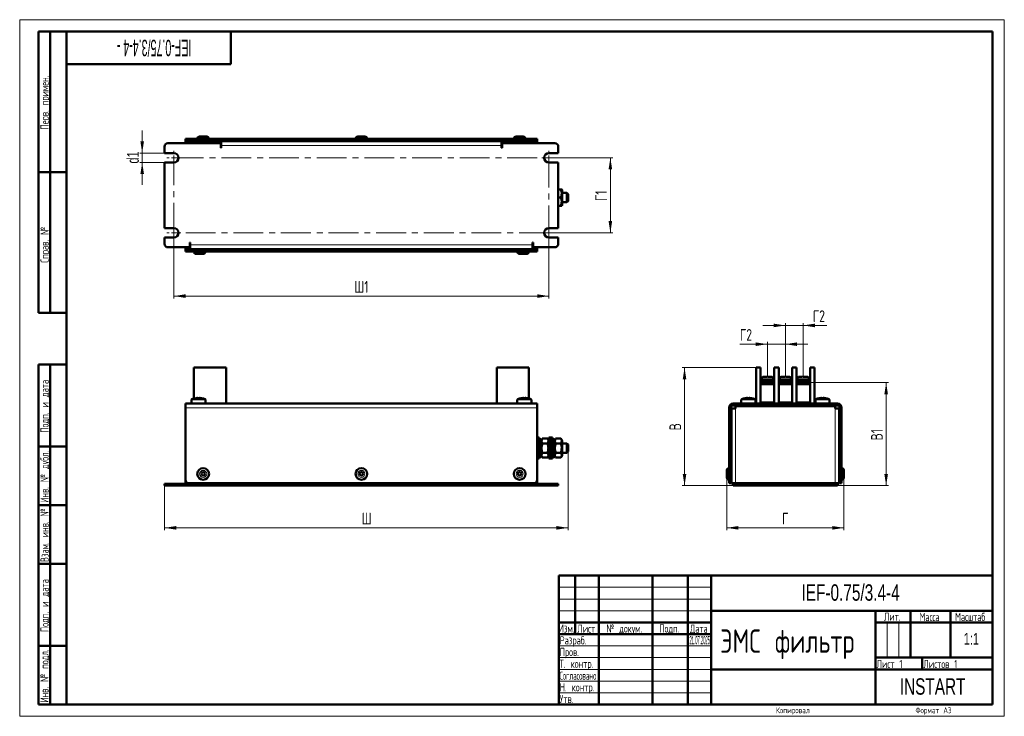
# Model space of a CAD drawing. Header units: millimetres. Extents: x 0 to 420, y 0 to 297.
import ezdxf

# ---------------------------------------------------------------- set-up
doc = ezdxf.new("R2010")
doc.units = ezdxf.units.MM
doc.header["$PDSIZE"] = -1
doc.linetypes.add('CENTERX2', pattern=[20.32, 12.7, -2.54, 2.54, -2.54])
doc.styles.add('SLDTEXTSTYLE0', font='TXT', dxfattribs={"width": 0.7, "bigfont": 'bigfont'})
doc.styles.add('SLDTEXTSTYLE1', font='TXT', dxfattribs={"width": 0.485203})
doc.styles.add('SLDTEXTSTYLE2', font='TXT', dxfattribs={"width": 0.7})
doc.styles.add('SLDTEXTSTYLE3', font='TXT', dxfattribs={"width": 0.579176, "bigfont": 'bigfont'})
doc.styles.add('SLDTEXTSTYLE4', font='TXT', dxfattribs={"width": 0.646923, "bigfont": 'bigfont'})
doc.styles.add('SLDTEXTSTYLE5', font='TXT', dxfattribs={"width": 0.570891, "bigfont": 'bigfont'})
doc.styles.add('SLDTEXTSTYLE6', font='TXT', dxfattribs={"width": 0.585996, "bigfont": 'bigfont'})
doc.styles.add('SLDTEXTSTYLE7', font='TXT', dxfattribs={"width": 0.298483})
doc.styles.add('SLDTEXTSTYLE8', font='TXT', dxfattribs={"width": 0.485474, "bigfont": 'bigfont'})
doc.dimstyles.new('SLDDIMSTYLE0', dxfattribs={"dimtxt": 5, "dimasz": 5, "dimexe": 0, "dimexo": 0.0625, "dimgap": 1.25, "dimtad": 2, "dimdec": 1, "dimrnd": 1e-09, "dimzin": 12, "dimdsep": 46, "dimtxsty": 'SLDTEXTSTYLE2', "dimsah": 1, "dimcen": 0.09, "dimadec": 0, "dimazin": 3, "dimtfac": 1, "dimtdec": 3, "dimtofl": 0, "dimtmove": 0, "dimatfit": 3, "dimfxl": 0, "dimfrac": 2, "dimtolj": 1, "dimtzin": 12, "dimarcsym": 0})
doc.dimstyles.new('SLDDIMSTYLE1', dxfattribs={"dimtxt": 5, "dimasz": 5, "dimexe": 0, "dimexo": 0.0625, "dimgap": 1.25, "dimtad": 2, "dimdec": 1, "dimrnd": 1e-09, "dimzin": 12, "dimdsep": 46, "dimtxsty": 'SLDTEXTSTYLE2', "dimsah": 1, "dimcen": 0.09, "dimadec": 0, "dimazin": 3, "dimtfac": 1, "dimtdec": 3, "dimtmove": 0, "dimatfit": 0, "dimfxl": 0, "dimfrac": 2, "dimtolj": 1, "dimtzin": 12, "dimarcsym": 0})

# ---------------------------------------------------------------- blocks, each defined once
blk = doc.blocks.new('_D')
at = {"color": 7, "linetype": 'Continuous', "lineweight": 0}
for p, q in [((233.96, 112.84), (233.96, 79.35)), ((61.76, 98.34), (61.76, 79.35)), ((61.76, 80.35), (233.96, 80.35))]:
    blk.add_line(p, q, dxfattribs=at)
at = {"color": 7, "linetype": 'Continuous', "lineweight": 18}
for points in [[(61.76, 80.35), (66.76, 79.58), (66.76, 81.12)], [(233.96, 80.35), (228.96, 81.12), (228.96, 79.58)]]:
    blk.add_solid(points, dxfattribs=at)
at = {"color": 7, "linetype": 'Continuous', "lineweight": 18, "insert": (145.9, 86.8), "char_height": 5, "attachment_point": 1, "style": 'SLDTEXTSTYLE0'}
blk.add_mtext('Ш', dxfattribs=at)
blk = doc.blocks.new('_D_1')
at = {"color": 7, "linetype": 'Continuous', "lineweight": 0}
for p, q in [((225.77, 238.16), (252.96, 238.16)), ((251.96, 238.16), (251.96, 206.16)), ((225.77, 206.16), (252.96, 206.16))]:
    blk.add_line(p, q, dxfattribs=at)
at = {"color": 7, "linetype": 'Continuous', "lineweight": 18}
for points in [[(251.96, 238.16), (251.19, 233.16), (252.73, 233.16)], [(251.96, 206.16), (252.73, 211.16), (251.19, 211.16)]]:
    blk.add_solid(points, dxfattribs=at)
at = {"color": 7, "linetype": 'Continuous', "lineweight": 18, "insert": (245.51, 219.67), "char_height": 5, "attachment_point": 1, "rotation": 90, "style": 'SLDTEXTSTYLE0'}
blk.add_mtext('Г1', dxfattribs=at)
blk = doc.blocks.new('_D_2')
at = {"color": 7, "linetype": 'Continuous', "lineweight": 0}
for p, q in [((65.76, 206.15), (65.76, 178.16)), ((225.76, 206.15), (225.76, 178.16)), ((225.76, 179.16), (65.76, 179.16))]:
    blk.add_line(p, q, dxfattribs=at)
at = {"color": 7, "linetype": 'Continuous', "lineweight": 18}
for points in [[(65.76, 179.16), (70.76, 178.39), (70.76, 179.93)], [(225.76, 179.16), (220.76, 179.93), (220.76, 178.39)]]:
    blk.add_solid(points, dxfattribs=at)
at = {"color": 7, "linetype": 'Continuous', "lineweight": 18, "insert": (142.74, 185.6), "char_height": 5, "attachment_point": 1, "style": 'SLDTEXTSTYLE0'}
blk.add_mtext('Ш1', dxfattribs=at)
blk = doc.blocks.new('_D_3')
at = {"color": 7, "linetype": 'Continuous', "lineweight": 0}
for p, q in [((52.25, 240.16), (52.25, 249.77)), ((61.75, 240.16), (51.25, 240.16)), ((52.25, 236.16), (52.25, 240.16)), ((61.75, 236.16), (51.25, 236.16)), ((52.25, 236.16), (52.25, 226.54))]:
    blk.add_line(p, q, dxfattribs=at)
at = {"color": 7, "linetype": 'Continuous', "lineweight": 18}
for points in [[(52.25, 240.16), (53.02, 245.16), (51.48, 245.16)], [(52.25, 236.16), (51.48, 231.16), (53.02, 231.16)]]:
    blk.add_solid(points, dxfattribs=at)
at = {"color": 7, "linetype": 'Continuous', "lineweight": 18, "insert": (45.8, 235.67), "char_height": 5, "attachment_point": 1, "rotation": 90, "style": 'SLDTEXTSTYLE2'}
blk.add_mtext('d1', dxfattribs=at)
blk = doc.blocks.new('SW_CENTERMARKSYMBOL_0')
at = {"color": 0, "linetype": 'Continuous', "lineweight": 18}
for p, q in [((-2, 0), (-3, 0)), ((0, 0), (-1, 0)), ((0, 2), (0, 3)), ((0, 0), (0, 1)), ((0, 0), (0, -1)), ((0, 0), (1, 0)), ((2, 0), (3, 0)), ((0, -2), (0, -3))]:
    blk.add_line(p, q, dxfattribs=at)
blk = doc.blocks.new('SW_CENTERMARKSYMBOL_1')
at = {"color": 0, "linetype": 'Continuous', "lineweight": 18}
for p, q in [((-2, 0), (-3, 0)), ((0, 0), (-1, 0)), ((0, 2), (0, 3)), ((0, 0), (0, 1)), ((0, 0), (0, -1)), ((0, 0), (1, 0)), ((2, 0), (3, 0)), ((0, -2), (0, -3))]:
    blk.add_line(p, q, dxfattribs=at)
blk = doc.blocks.new('SW_CENTERMARKSYMBOL_2')
at = {"color": 0, "linetype": 'Continuous', "lineweight": 18}
for p, q in [((-2, 0), (-3, 0)), ((0, 0), (-1, 0)), ((0, 2), (0, 3)), ((0, 0), (0, 1)), ((0, 0), (0, -1)), ((0, 0), (1, 0)), ((2, 0), (3, 0)), ((0, -2), (0, -3))]:
    blk.add_line(p, q, dxfattribs=at)
blk = doc.blocks.new('SW_CENTERMARKSYMBOL_3')
at = {"color": 0, "linetype": 'Continuous', "lineweight": 18}
for p, q in [((-2, 0), (-3, 0)), ((0, 0), (-1, 0)), ((0, 2), (0, 3)), ((0, 0), (0, 1)), ((0, 0), (0, -1)), ((0, 0), (1, 0)), ((2, 0), (3, 0)), ((0, -2), (0, -3))]:
    blk.add_line(p, q, dxfattribs=at)
blk = doc.blocks.new('_D_4')
at = {"color": 7, "linetype": 'Continuous', "lineweight": 0}
for p, q in [((326.6, 166.65), (316.98, 166.65)), ((326.6, 144.76), (326.6, 167.65)), ((334.22, 166.65), (326.6, 166.65)), ((334.22, 144.76), (334.22, 167.65)), ((334.22, 166.65), (344.35, 166.65))]:
    blk.add_line(p, q, dxfattribs=at)
at = {"color": 7, "linetype": 'Continuous', "lineweight": 18}
for points in [[(326.6, 166.65), (321.6, 167.42), (321.6, 165.88)], [(334.22, 166.65), (339.22, 165.88), (339.22, 167.42)]]:
    blk.add_solid(points, dxfattribs=at)
at = {"color": 7, "linetype": 'Continuous', "lineweight": 18, "insert": (338.31, 173.1), "char_height": 5, "attachment_point": 1, "style": 'SLDTEXTSTYLE0'}
blk.add_mtext('Г2', dxfattribs=at)
blk = doc.blocks.new('_D_5')
at = {"color": 7, "linetype": 'Continuous', "lineweight": 0}
for p, q in [((318.97, 144.76), (318.97, 159.65)), ((326.6, 144.76), (326.6, 159.65)), ((318.97, 158.65), (307.2, 158.65)), ((318.97, 158.65), (326.6, 158.65)), ((326.6, 158.65), (336.21, 158.65))]:
    blk.add_line(p, q, dxfattribs=at)
at = {"color": 7, "linetype": 'Continuous', "lineweight": 18}
for points in [[(318.97, 158.65), (313.97, 159.42), (313.97, 157.88)], [(326.6, 158.65), (331.6, 157.88), (331.6, 159.42)]]:
    blk.add_solid(points, dxfattribs=at)
at = {"color": 7, "linetype": 'Continuous', "lineweight": 18, "insert": (307.2, 165.1), "char_height": 5, "attachment_point": 1, "style": 'SLDTEXTSTYLE0'}
blk.add_mtext('Г2', dxfattribs=at)
blk = doc.blocks.new('_D_6')
at = {"color": 7, "linetype": 'Continuous', "lineweight": 0}
for p, q in [((301.6, 101.84), (301.6, 79.35)), ((351.6, 101.84), (351.6, 79.35)), ((301.6, 80.35), (351.6, 80.35))]:
    blk.add_line(p, q, dxfattribs=at)
at = {"color": 7, "linetype": 'Continuous', "lineweight": 18}
for points in [[(301.6, 80.35), (306.6, 79.58), (306.6, 81.12)], [(351.6, 80.35), (346.6, 81.12), (346.6, 79.58)]]:
    blk.add_solid(points, dxfattribs=at)
at = {"color": 7, "linetype": 'Continuous', "lineweight": 18, "insert": (325.18, 86.8), "char_height": 5, "attachment_point": 1, "style": 'SLDTEXTSTYLE0'}
blk.add_mtext('Г', dxfattribs=at)
blk = doc.blocks.new('_D_7')
at = {"color": 7, "linetype": 'Continuous', "lineweight": 0}
for p, q in [((314.19, 148.65), (282.6, 148.65)), ((283.6, 98.35), (283.6, 148.65)), ((304.39, 98.35), (282.6, 98.35))]:
    blk.add_line(p, q, dxfattribs=at)
at = {"color": 7, "linetype": 'Continuous', "lineweight": 18}
for points in [[(283.6, 148.65), (282.83, 143.65), (284.37, 143.65)], [(283.6, 98.35), (284.37, 103.35), (282.83, 103.35)]]:
    blk.add_solid(points, dxfattribs=at)
at = {"color": 7, "linetype": 'Continuous', "lineweight": 18, "insert": (277.15, 121.9), "char_height": 5, "attachment_point": 1, "rotation": 90, "style": 'SLDTEXTSTYLE0'}
blk.add_mtext('В', dxfattribs=at)
blk = doc.blocks.new('_D_8')
at = {"color": 7, "linetype": 'Continuous', "lineweight": 0}
for p, q in [((337.16, 142.25), (370.6, 142.25)), ((369.6, 98.35), (369.6, 142.25)), ((348.81, 98.35), (370.6, 98.35))]:
    blk.add_line(p, q, dxfattribs=at)
at = {"color": 7, "linetype": 'Continuous', "lineweight": 18}
for points in [[(369.6, 142.25), (368.83, 137.25), (370.37, 137.25)], [(369.6, 98.35), (370.37, 103.35), (368.83, 103.35)]]:
    blk.add_solid(points, dxfattribs=at)
at = {"color": 7, "linetype": 'Continuous', "lineweight": 18, "insert": (363.15, 117.63), "char_height": 5, "attachment_point": 1, "rotation": 90, "style": 'SLDTEXTSTYLE0'}
blk.add_mtext('В1', dxfattribs=at)

msp = doc.modelspace()

# ---------------------------------------------------------------- linework, layer by layer
at = {"color": 7, "linetype": 'Continuous', "lineweight": 18}
for p, q in [((0, 297), (420, 297)), ((0, 297), (0, 0)), ((420, 297), (420, 0)), ((230, 55), (295, 55)), ((230, 50), (295, 50)), ((230, 45), (295, 45)), ((370, 40), (370, 25)), ((375, 40), (375, 25)), ((230, 30), (295, 30)), ((230, 25), (295, 25)), ((230, 20), (295, 20)), ((230, 15), (295, 15)), ((230, 10), (295, 10)), ((0, 0), (420, 0))]:
    msp.add_line(p, q, dxfattribs=at)
at = {"color": 7, "linetype": 'Continuous', "lineweight": 50}
for p, q in [((8, 172), (8, 292)), ((20, 292), (8, 292)), ((8, 172), (8, 292)), ((13, 172), (13, 292)), ((13, 172), (13, 292)), ((20, 292), (20, 5)), ((415, 292), (20, 292)), ((20, 292), (20, 5)), ((90, 278), (90, 292)), ((415, 5), (415, 292)), ((20, 278), (90, 278)), ((63.26, 244.36), (85.76, 244.36)), ((70.76, 246.16), (70.76, 245.36)), ((72.26, 246.16), (70.76, 246.16)), ((70.76, 245.36), (72.26, 245.36)), ((70.76, 244.36), (70.76, 245.36)), ((219.26, 246.16), (72.26, 246.16)), ((72.26, 245.36), (219.26, 245.36)), ((85.76, 245.15), (72.56, 245.15)), ((76.76, 247.16), (79.76, 247.16)), ((77.06, 245.36), (77.06, 245.15)), ((79.46, 245.15), (79.46, 245.36)), ((85.76, 244.36), (85.76, 245.15)), ((85.76, 244.36), (85.76, 242.36)), ((205.56, 245.16), (85.96, 245.16)), ((85.96, 245.16), (85.96, 243.36)), ((144.26, 247.16), (147.26, 247.16)), ((144.56, 245.36), (144.56, 245.16)), ((146.96, 245.16), (146.96, 245.36)), ((205.56, 243.36), (205.56, 245.16)), ((205.76, 244.36), (205.76, 245.15)), ((218.96, 245.15), (205.76, 245.15)), ((205.76, 242.36), (205.76, 244.36)), ((205.76, 244.36), (228.26, 244.36)), ((211.76, 247.16), (214.76, 247.16)), ((212.06, 245.36), (212.06, 245.15)), ((214.46, 245.15), (214.46, 245.36)), ((220.76, 246.16), (219.26, 246.16)), ((219.26, 245.36), (220.76, 245.36)), ((220.76, 246.16), (220.76, 245.36)), ((220.76, 245.36), (220.76, 244.36)), ((61.76, 240.16), (61.76, 242.86)), ((65.76, 240.16), (61.76, 240.16)), ((85.76, 242.36), (85.96, 242.36)), ((85.96, 242.36), (85.96, 243.36)), ((205.56, 243.36), (205.56, 242.36)), ((205.56, 242.36), (205.76, 242.36)), ((229.76, 240.16), (225.76, 240.16)), ((229.76, 242.86), (229.76, 240.16)), ((61.76, 208.16), (61.76, 236.16)), ((61.76, 236.16), (65.76, 236.16)), ((225.76, 236.16), (229.76, 236.16)), ((229.76, 236.16), (229.76, 208.16)), ((8, 232), (20, 232)), ((230.9, 224.65), (229.76, 224.65)), ((231.36, 224.4), (231.21, 224.65)), ((231.36, 217.9), (231.36, 224.4)), ((233.46, 223.15), (231.36, 223.15)), ((233.96, 222.65), (233.46, 223.15)), ((233.46, 219.15), (233.46, 223.15)), ((233.96, 222.65), (233.96, 219.65)), ((230.9, 221.15), (229.76, 221.15)), ((231.36, 219.15), (233.46, 219.15)), ((233.46, 219.15), (233.96, 219.65)), ((230.9, 217.65), (229.76, 217.65)), ((231.21, 217.65), (231.36, 217.9)), ((65.76, 208.16), (61.76, 208.16)), ((229.76, 208.16), (225.76, 208.16)), ((61.76, 201.46), (61.76, 204.16)), ((61.76, 204.16), (65.76, 204.16)), ((72.76, 201.96), (72.56, 201.96)), ((72.56, 201.96), (72.56, 199.96)), ((72.76, 200.96), (72.76, 201.96)), ((218.96, 201.96), (218.76, 201.96)), ((218.76, 201.96), (218.76, 200.96)), ((218.96, 199.96), (218.96, 201.96)), ((225.76, 204.16), (229.76, 204.16)), ((229.76, 204.16), (229.76, 201.46)), ((72.56, 199.96), (63.26, 199.96)), ((70.76, 198.96), (70.76, 199.96)), ((70.76, 198.96), (70.76, 198.16)), ((72.26, 198.96), (70.76, 198.96)), ((70.76, 198.16), (72.26, 198.16)), ((77.42, 198.96), (72.26, 198.96)), ((72.26, 198.16), (77.42, 198.16)), ((72.56, 199.16), (72.56, 199.96)), ((72.76, 199.96), (72.56, 199.96)), ((72.56, 199.16), (72.76, 199.16)), ((72.76, 200.96), (72.76, 199.16)), ((72.76, 199.16), (218.76, 199.16)), ((75.56, 199.16), (75.56, 198.96)), ((82.04, 198.96), (77.42, 198.96)), ((77.42, 198.16), (82.04, 198.16)), ((77.96, 198.96), (77.96, 199.16)), ((89.47, 198.96), (82.04, 198.96)), ((89.47, 198.16), (82.04, 198.16)), ((94.09, 198.96), (89.47, 198.96)), ((94.09, 198.16), (89.47, 198.16)), ((197.42, 198.96), (94.09, 198.96)), ((197.42, 198.16), (94.09, 198.16)), ((202.04, 198.96), (197.42, 198.96)), ((202.04, 198.16), (197.42, 198.16)), ((209.47, 198.96), (202.04, 198.96)), ((209.47, 198.16), (202.04, 198.16)), ((214.09, 198.96), (209.47, 198.96)), ((209.47, 198.16), (214.09, 198.16)), ((213.56, 199.16), (213.56, 198.96)), ((219.26, 198.96), (214.09, 198.96)), ((214.09, 198.16), (219.26, 198.16)), ((215.96, 198.96), (215.96, 199.16)), ((218.76, 199.16), (218.76, 200.96)), ((218.96, 199.96), (218.76, 199.96)), ((218.76, 199.16), (218.96, 199.16)), ((228.26, 199.96), (218.96, 199.96)), ((218.96, 199.96), (218.96, 199.16)), ((220.76, 198.96), (219.26, 198.96)), ((219.26, 198.16), (220.76, 198.16)), ((220.76, 199.96), (220.76, 198.96)), ((220.76, 198.16), (220.76, 198.96)), ((76.99, 197.16), (75.26, 197.16)), ((78.26, 197.16), (76.99, 197.16)), ((214.76, 197.16), (213.26, 197.16)), ((216.26, 197.16), (214.76, 197.16)), ((8, 172), (20, 172)), ((8, 5), (8, 150)), ((8, 150), (20, 150)), ((13, 5), (13, 150)), ((74.31, 148.65), (74.31, 135.5)), ((88.01, 148.65), (74.31, 148.65)), ((88.01, 133.35), (88.01, 148.65)), ((203.51, 133.35), (203.51, 148.65)), ((203.51, 148.65), (217.21, 148.65)), ((217.21, 148.65), (217.21, 135.5)), ((314.2, 148.65), (314.2, 133.35)), ((316.05, 148.65), (314.2, 148.65)), ((316.05, 148.65), (316.05, 133.35)), ((323.75, 148.65), (321.9, 148.65)), ((321.9, 148.65), (321.9, 133.35)), ((323.75, 148.65), (323.75, 133.35)), ((329.45, 148.65), (329.45, 133.35)), ((331.3, 148.65), (329.45, 148.65)), ((331.3, 148.65), (331.3, 133.35)), ((337.15, 148.65), (337.15, 133.35)), ((339, 148.65), (337.15, 148.65)), ((339, 148.65), (339, 133.35)), ((316.07, 142.25), (316.07, 143.25)), ((321.87, 143.25), (316.07, 143.25)), ((316.47, 143.85), (316.47, 143.25)), ((321.47, 143.25), (321.47, 143.85)), ((321.87, 143.25), (321.87, 142.25)), ((323.75, 143.25), (329.45, 143.25)), ((324.1, 143.85), (324.1, 143.25)), ((329.1, 143.25), (329.1, 143.85)), ((331.32, 142.25), (331.32, 143.25)), ((337.12, 143.25), (331.32, 143.25)), ((331.72, 143.85), (331.72, 143.25)), ((336.72, 143.25), (336.72, 143.85)), ((337.12, 143.25), (337.12, 142.25)), ((316.05, 142.25), (321.9, 142.25)), ((321.9, 141.55), (316.05, 141.55)), ((329.45, 142.25), (323.75, 142.25)), ((329.45, 141.55), (323.75, 141.55)), ((331.3, 142.25), (337.15, 142.25)), ((337.15, 141.55), (331.3, 141.55)), ((73.26, 134.95), (73.26, 133.35)), ((74.92, 135.62), (74.92, 135.63)), ((75.69, 135.72), (75.89, 135.72)), ((75.89, 135.72), (75.89, 135.62)), ((76.63, 135.62), (76.63, 135.72)), ((76.63, 135.72), (76.82, 135.72)), ((77.6, 135.63), (77.59, 135.62)), ((79.26, 133.35), (79.26, 134.95)), ((212.26, 134.95), (212.26, 133.35)), ((213.92, 135.62), (213.92, 135.63)), ((214.69, 135.72), (214.89, 135.72)), ((214.89, 135.72), (214.89, 135.62)), ((215.63, 135.62), (215.63, 135.72)), ((215.63, 135.72), (215.82, 135.72)), ((216.6, 135.63), (216.59, 135.62)), ((218.26, 133.35), (218.26, 134.95)), ((307.8, 134.95), (307.8, 133.35)), ((309.46, 135.62), (309.46, 135.63)), ((310.23, 135.72), (310.43, 135.72)), ((310.43, 135.72), (310.43, 135.62)), ((311.17, 135.62), (311.17, 135.72)), ((311.17, 135.72), (311.36, 135.72)), ((312.14, 135.63), (312.13, 135.62)), ((313.8, 133.35), (313.8, 134.95)), ((339.4, 134.95), (339.4, 133.35)), ((341.06, 135.62), (341.06, 135.63)), ((341.83, 135.72), (342.03, 135.72)), ((342.03, 135.72), (342.03, 135.62)), ((342.77, 135.62), (342.77, 135.72)), ((342.77, 135.72), (342.96, 135.72)), ((343.74, 135.63), (343.73, 135.62)), ((345.4, 133.35), (345.4, 134.95)), ((70.76, 133.35), (70.76, 131.55)), ((70.76, 133.35), (220.76, 133.35)), ((70.76, 100.85), (70.76, 131.55)), ((220.76, 131.55), (220.76, 133.35)), ((220.76, 131.55), (220.76, 100.85)), ((302.6, 131.55), (302.6, 100.85)), ((303.4, 100.85), (303.4, 131.55)), ((303.6, 131.25), (303.6, 101.15)), ((305.4, 131.25), (303.6, 131.25)), ((348.8, 133.35), (304.4, 133.35)), ((304.4, 132.55), (348.8, 132.55)), ((305.4, 131.25), (305.4, 132.25)), ((305.4, 132.25), (347.79, 132.25)), ((309.3, 132.55), (309.3, 132.25)), ((312.3, 132.25), (312.3, 132.55)), ((316.05, 133.85), (321.9, 133.85)), ((317.6, 133.85), (317.6, 133.35)), ((317.6, 132.55), (317.6, 132.25)), ((320.6, 133.35), (320.6, 133.85)), ((320.6, 132.25), (320.6, 132.55)), ((323.75, 133.85), (329.45, 133.85)), ((325.1, 133.85), (325.1, 133.35)), ((325.1, 132.55), (325.1, 132.25)), ((328.1, 133.35), (328.1, 133.85)), ((328.1, 132.25), (328.1, 132.55)), ((331.3, 133.85), (337.15, 133.85)), ((332.6, 133.85), (332.6, 133.35)), ((332.6, 132.55), (332.6, 132.25)), ((335.6, 133.35), (335.6, 133.85)), ((335.6, 132.25), (335.6, 132.55)), ((340.9, 132.55), (340.9, 132.25)), ((343.9, 132.25), (343.9, 132.55)), ((347.79, 132.25), (347.79, 131.25)), ((349.59, 131.25), (347.79, 131.25)), ((349.59, 99.35), (349.59, 131.25)), ((349.8, 131.55), (349.8, 100.85)), ((350.6, 100.85), (350.6, 131.55)), ((221.56, 118.85), (220.76, 118.85)), ((221.56, 118.85), (221.56, 109.85)), ((222.46, 118.15), (221.56, 118.15)), ((222.91, 118.39), (222.46, 117.6)), ((222.46, 118.15), (222.46, 110.55)), ((225.2, 118.39), (222.91, 118.39)), ((225.66, 117.6), (225.2, 118.39)), ((226.46, 118.85), (225.66, 118.85)), ((225.66, 118.85), (225.66, 109.85)), ((227.26, 118.85), (226.46, 118.85)), ((226.46, 118.85), (226.46, 109.85)), ((227.26, 118.85), (227.26, 109.85)), ((228.16, 118.15), (227.26, 118.15)), ((228.61, 118.39), (228.16, 117.6)), ((228.16, 118.15), (228.16, 110.55)), ((230.9, 118.39), (228.61, 118.39)), ((231.36, 117.6), (230.9, 118.39)), ((231.36, 111.1), (231.36, 117.6)), ((20, 115), (8, 115)), ((225.2, 116.37), (222.91, 116.37)), ((230.9, 116.37), (228.61, 116.37)), ((233.46, 116.35), (231.36, 116.35)), ((233.96, 115.85), (233.46, 116.35)), ((233.46, 112.35), (233.46, 116.35)), ((233.96, 115.85), (233.96, 112.85)), ((220.76, 109.85), (221.56, 109.85)), ((221.56, 110.55), (222.46, 110.55)), ((222.46, 111.1), (222.91, 110.31)), ((225.2, 112.33), (222.91, 112.33)), ((225.2, 110.31), (222.91, 110.31)), ((225.2, 110.31), (225.66, 111.1)), ((225.66, 109.85), (226.46, 109.85)), ((226.46, 109.85), (227.26, 109.85)), ((227.26, 110.55), (228.16, 110.55)), ((228.16, 111.1), (228.61, 110.31)), ((230.9, 112.33), (228.61, 112.33)), ((230.9, 110.31), (228.61, 110.31)), ((230.9, 110.31), (231.36, 111.1)), ((231.36, 112.35), (233.46, 112.35)), ((233.46, 112.35), (233.96, 112.85)), ((349.59, 108.35), (349.6, 108.35)), ((349.6, 104.55), (349.6, 108.35)), ((70.76, 100.85), (70.76, 99.35)), ((220.76, 99.35), (220.76, 100.85)), ((301.6, 101.85), (301.6, 104.85)), ((302.6, 100.85), (302.6, 99.35)), ((303.6, 104.55), (303.4, 104.55)), ((303.4, 102.15), (303.6, 102.15)), ((303.4, 99.35), (303.4, 100.85)), ((303.6, 101.15), (303.6, 99.35)), ((349.8, 104.55), (349.59, 104.55)), ((349.59, 102.15), (349.8, 102.15)), ((349.6, 100.15), (349.6, 102.15)), ((349.8, 100.85), (349.8, 99.35)), ((350.6, 99.35), (350.6, 100.85)), ((351.6, 104.85), (351.6, 101.85)), ((61.76, 99.15), (61.76, 98.35)), ((63.26, 99.15), (61.76, 99.15)), ((61.76, 98.35), (63.26, 98.35)), ((85.76, 99.15), (63.26, 99.15)), ((63.26, 98.35), (85.76, 98.35)), ((70.76, 99.35), (72.26, 99.35)), ((219.26, 99.35), (72.26, 99.35)), ((72.76, 99.15), (72.76, 99.35)), ((85.76, 99.15), (85.76, 98.35)), ((85.96, 99.15), (85.76, 99.15)), ((85.76, 98.35), (85.96, 98.35)), ((85.96, 99.35), (85.96, 98.35)), ((85.96, 98.35), (205.56, 98.35)), ((205.56, 98.35), (205.56, 99.35)), ((205.76, 99.15), (205.56, 99.15)), ((205.56, 98.35), (205.76, 98.35)), ((205.76, 99.15), (205.76, 98.35)), ((228.26, 99.15), (205.76, 99.15)), ((205.76, 98.35), (228.26, 98.35)), ((218.76, 99.35), (218.76, 99.15)), ((219.26, 99.35), (220.76, 99.35)), ((229.76, 99.15), (228.26, 99.15)), ((228.26, 98.35), (229.76, 98.35)), ((229.76, 99.15), (229.76, 98.35)), ((302.6, 99.35), (303.4, 99.35)), ((303.6, 99.35), (305.4, 99.35)), ((304.4, 99.15), (304.4, 98.35)), ((305.9, 99.15), (304.4, 99.15)), ((304.4, 98.35), (305.9, 98.35)), ((347.79, 99.35), (305.4, 99.35)), ((308.6, 99.15), (305.9, 99.15)), ((305.9, 98.35), (308.6, 98.35)), ((308.6, 99.15), (308.6, 98.35)), ((308.6, 99.15), (312.6, 99.15)), ((308.6, 98.35), (312.6, 98.35)), ((312.6, 99.15), (312.6, 98.35)), ((340.6, 99.15), (312.6, 99.15)), ((312.6, 98.35), (340.6, 98.35)), ((340.6, 99.15), (340.6, 98.35)), ((340.6, 99.15), (344.6, 99.15)), ((340.6, 98.35), (344.6, 98.35)), ((344.6, 99.15), (344.6, 98.35)), ((347.3, 99.15), (344.6, 99.15)), ((344.6, 98.35), (347.3, 98.35)), ((348.8, 99.15), (347.3, 99.15)), ((347.3, 98.35), (348.8, 98.35)), ((347.79, 99.35), (349.59, 99.35)), ((348.8, 99.15), (348.8, 98.35)), ((349.6, 100.15), (349.59, 100.04)), ((349.8, 99.35), (350.6, 99.35)), ((20, 90), (8, 90)), ((20, 65), (8, 65)), ((230, 60), (415, 60)), ((230, 60), (230, 5)), ((237, 35), (237, 60)), ((247, 60), (247, 5)), ((270, 60), (270, 5)), ((285, 60), (285, 5)), ((295, 60), (295, 5)), ((295, 45), (415, 45)), ((365, 45), (365, 5)), ((380, 45), (380, 25)), ((397, 45), (397, 25)), ((230, 40), (295, 40)), ((365, 40), (415, 40)), ((230, 35), (295, 35)), ((8, 30), (20, 30)), ((365, 25), (415, 25)), ((385, 25), (385, 20)), ((295, 20), (415, 20)), ((8, 5), (20, 5)), ((20, 5), (415, 5))]:
    msp.add_line(p, q, dxfattribs=at)
at = {"color": 8, "linetype": 'Continuous', "lineweight": 18}
for p, q in [((72.26, 245.36), (72.26, 246.16)), ((85.76, 244.36), (85.96, 244.36)), ((205.56, 244.36), (205.76, 244.36)), ((219.26, 246.16), (219.26, 245.36)), ((85.96, 243.36), (205.56, 243.36)), ((72.26, 198.16), (72.26, 198.96)), ((218.76, 200.96), (72.76, 200.96)), ((77.42, 198.16), (77.42, 198.96)), ((82.04, 198.16), (82.04, 198.96)), ((89.47, 198.96), (89.47, 198.16)), ((94.09, 198.96), (94.09, 198.16)), ((197.42, 198.96), (197.42, 198.16)), ((202.04, 198.96), (202.04, 198.16)), ((209.47, 198.96), (209.47, 198.16)), ((214.09, 198.16), (214.09, 198.96)), ((219.26, 198.16), (219.26, 198.96)), ((318.97, 143.85), (316.47, 143.85)), ((321.47, 143.85), (318.97, 143.85)), ((326.6, 143.85), (324.1, 143.85)), ((329.1, 143.85), (326.6, 143.85)), ((334.22, 143.85), (331.72, 143.85)), ((336.72, 143.85), (334.22, 143.85)), ((73.26, 134.95), (79.26, 134.95)), ((73.43, 135.2), (79.09, 135.2)), ((212.26, 134.95), (215.26, 134.95)), ((212.43, 135.2), (215.26, 135.2)), ((215.26, 135.2), (218.09, 135.2)), ((215.26, 134.95), (218.26, 134.95)), ((307.8, 134.95), (313.8, 134.95)), ((307.97, 135.2), (313.63, 135.2)), ((339.4, 134.95), (345.4, 134.95)), ((339.57, 135.2), (345.23, 135.2)), ((70.76, 131.55), (220.76, 131.55)), ((305.4, 99.35), (305.4, 131.25)), ((347.79, 131.25), (347.79, 99.35)), ((303.4, 100.85), (302.6, 100.85)), ((350.6, 100.85), (349.8, 100.85)), ((63.26, 99.15), (63.26, 98.35)), ((228.26, 99.15), (228.26, 98.35)), ((305.9, 99.15), (305.9, 98.35)), ((347.3, 99.15), (347.3, 98.35))]:
    msp.add_line(p, q, dxfattribs=at)
at = {"color": 7, "linetype": 'CENTERX2', "lineweight": 18}
for p, q in [((65.76, 238.16), (225.76, 238.16)), ((65.76, 206.16), (65.76, 238.16)), ((225.76, 238.16), (225.76, 206.16)), ((225.76, 206.16), (65.76, 206.16))]:
    msp.add_line(p, q, dxfattribs=at)
at = {"color": 7, "linetype": 'Continuous', "lineweight": 25}
msp.add_line((20, 232), (8, 232), dxfattribs=at)
at = {"color": 7, "linetype": 'Continuous', "lineweight": 50}
for centre, radius in [((78.26, 103.35), 2.5), ((145.76, 103.35), 2.5), ((213.26, 103.35), 2.5), ((78.26, 103.35), 0.75), ((145.76, 103.35), 0.75), ((213.26, 103.35), 0.75)]:
    msp.add_circle(centre, radius, dxfattribs=at)
at = {"color": 8, "linetype": 'Continuous', "lineweight": 18}
for centre in [(78.26, 103.35), (145.76, 103.35), (213.26, 103.35)]:
    msp.add_circle(centre, 1.5, dxfattribs=at)
at = {"color": 7, "linetype": 'Continuous', "lineweight": 50}
for centre, radius, start, end in [((63.26, 242.86), 1.5, 90, 180), ((72.56, 243.35), 1.8, 90, 146.1188), ((76.76, 246.16), 1, 90, 180), ((79.76, 246.16), 1, 0, 90), ((144.26, 246.16), 1, 90, 180), ((147.26, 246.16), 1, 0, 90), ((211.76, 246.16), 1, 90, 180), ((214.76, 246.16), 1, 0, 90), ((218.96, 243.35), 1.8, 33.8812, 90), ((228.26, 242.86), 1.5, 0, 90), ((65.76, 238.16), 2, 270, 90), ((225.76, 238.16), 2, 90, 270), ((65.76, 206.16), 2, 270, 90), ((225.76, 206.16), 2, 90, 270), ((63.26, 201.46), 1.5, 180, 270), ((72.56, 200.96), 1.8, 213.749, 270), ((75.26, 198.16), 1, 180, 270), ((78.26, 198.16), 1, 270, 0), ((213.26, 198.16), 1, 180, 270), ((216.26, 198.16), 1, 270, 0), ((218.96, 200.96), 1.8, 270, 326.251), ((228.26, 201.46), 1.5, 270, 0), ((317.37, 143.85), 0.9, 90, 180), ((320.57, 143.85), 0.9, 0, 90), ((325, 143.85), 0.9, 90, 180), ((328.2, 143.85), 0.9, 0, 90), ((332.62, 143.85), 0.9, 90, 180), ((335.82, 143.85), 0.9, 0, 90), ((73.53, 134.95), 0.27, 111.9734, 180), ((76.26, 128.19), 7.57, 100.2039, 111.9734), ((76.26, 128.19), 7.56, 94.2958, 100.1838), ((76.26, 127.52), 8.11, 87.3862, 92.6138), ((76.26, 128.19), 7.56, 79.8162, 85.7042), ((76.26, 128.19), 7.57, 68.0266, 79.7961), ((78.99, 134.95), 0.27, 0, 68.0266), ((212.53, 134.95), 0.27, 111.9734, 180), ((215.26, 128.19), 7.57, 100.2039, 111.9734), ((215.26, 128.19), 7.56, 94.2958, 100.1838), ((215.26, 127.52), 8.11, 87.3862, 92.6138), ((215.26, 128.19), 7.56, 79.8162, 85.7042), ((215.26, 128.19), 7.57, 68.0266, 79.7961), ((217.99, 134.95), 0.27, 0, 68.0266), ((308.07, 134.95), 0.27, 111.9734, 180), ((310.8, 128.19), 7.57, 100.2039, 111.9734), ((310.8, 128.19), 7.56, 94.2958, 100.1838), ((310.8, 127.52), 8.11, 87.3862, 92.6138), ((310.8, 128.19), 7.56, 79.8162, 85.7042), ((310.8, 128.19), 7.57, 68.0266, 79.7961), ((313.53, 134.95), 0.27, 0, 68.0266), ((339.67, 134.95), 0.27, 111.9734, 180), ((342.4, 128.19), 7.57, 100.2039, 111.9734), ((342.4, 128.19), 7.56, 94.2958, 100.1838), ((342.4, 127.52), 8.11, 87.3862, 92.6138), ((342.4, 128.19), 7.56, 79.8162, 85.7042), ((342.4, 128.19), 7.57, 68.0266, 79.7961), ((345.13, 134.95), 0.27, 0, 68.0266), ((304.4, 131.55), 1.8, 90, 180), ((304.4, 131.55), 1, 90, 180), ((348.8, 131.55), 1.8, 0, 90), ((348.8, 131.55), 1, 0, 90), ((302.6, 104.85), 1, 90, 180), ((350.6, 104.85), 1, 0, 90), ((72.26, 100.85), 1.5, 180, 270), ((219.26, 100.85), 1.5, 270, 0), ((302.6, 101.85), 1, 180, 270), ((350.6, 101.85), 1, 270, 0), ((305.4, 100.15), 1.8, 206.3878, 236.251), ((305.4, 100.15), 1, 233.1301, 270), ((347.8, 100.15), 1, 270, 306.8699), ((347.8, 100.15), 1.8, 303.749, 333.6122)]:
    msp.add_arc(centre, radius, start, end, dxfattribs=at)
for points, knots in [([(230.9, 224.65), (230.99, 224.35), (231.17, 223.74), (231.27, 222.55), (231.04, 221.69), (230.9, 221.15)], [0, 0, 0, 0, 0.264853, 0.535448, 1, 1, 1, 1]), ([(231.21, 224.65), (231.21, 224.65), (231.27, 224.65), (231.08, 224.65), (230.9, 224.65)], [0, 0, 0, 0, 0.01334, 1, 1, 1, 1]), ([(230.9, 221.15), (230.99, 220.85), (231.17, 220.24), (231.27, 219.05), (231.04, 218.19), (230.9, 217.65)], [0, 0, 0, 0, 0.264853, 0.535448, 1, 1, 1, 1]), ([(230.9, 217.65), (230.99, 217.65), (231.16, 217.65), (231.19, 217.65), (231.21, 217.65)], [0, 0, 0, 0, 0.501877, 1, 1, 1, 1]), ([(318.72, 144.75), (318.61, 144.75), (318.38, 144.75), (318.09, 144.75), (317.83, 144.75), (317.63, 144.75), (317.43, 144.75), (317.39, 144.75), (317.37, 144.75)], [0, 0, 0, 0, 0.153394, 0.298532, 0.443431, 0.588568, 0.733467, 1, 1, 1, 1]), ([(320.57, 144.75), (320.55, 144.75), (320.52, 144.75), (320.32, 144.75), (320.11, 144.75), (319.86, 144.75), (319.48, 144.75), (319.17, 144.75), (318.97, 144.75)], [0, 0, 0, 0, 0.239443, 0.369828, 0.5, 0.630386, 0.760557, 1, 1, 1, 1]), ([(326.35, 144.75), (326.23, 144.75), (326.01, 144.75), (325.71, 144.75), (325.46, 144.75), (325.25, 144.75), (325.05, 144.75), (325.02, 144.75), (325, 144.75)], [0, 0, 0, 0, 0.153394, 0.298532, 0.443431, 0.588568, 0.733467, 1, 1, 1, 1]), ([(328.2, 144.75), (328.18, 144.75), (328.14, 144.75), (327.94, 144.75), (327.74, 144.75), (327.48, 144.75), (327.11, 144.75), (326.8, 144.75), (326.6, 144.75)], [0, 0, 0, 0, 0.239443, 0.369828, 0.5, 0.630386, 0.760557, 1, 1, 1, 1]), ([(333.97, 144.75), (333.86, 144.75), (333.63, 144.75), (333.34, 144.75), (333.08, 144.75), (332.88, 144.75), (332.68, 144.75), (332.64, 144.75), (332.62, 144.75)], [0, 0, 0, 0, 0.153394, 0.298532, 0.443431, 0.588568, 0.733467, 1, 1, 1, 1]), ([(335.82, 144.75), (335.8, 144.75), (335.77, 144.75), (335.57, 144.75), (335.36, 144.75), (335.11, 144.75), (334.73, 144.75), (334.42, 144.75), (334.22, 144.75)], [0, 0, 0, 0, 0.239443, 0.369828, 0.5, 0.630386, 0.760557, 1, 1, 1, 1]), ([(222.91, 116.37), (222.82, 116.55), (222.64, 116.9), (222.54, 117.59), (222.77, 118.08), (222.91, 118.39)], [0, 0, 0, 0, 0.264853, 0.535448, 1, 1, 1, 1]), ([(225.2, 118.39), (225.29, 118.22), (225.47, 117.86), (225.57, 117.18), (225.34, 116.68), (225.2, 116.37)], [0, 0, 0, 0, 0.264853, 0.535448, 1, 1, 1, 1]), ([(228.61, 116.37), (228.52, 116.55), (228.34, 116.9), (228.24, 117.59), (228.47, 118.08), (228.61, 118.39)], [0, 0, 0, 0, 0.264853, 0.535448, 1, 1, 1, 1]), ([(230.9, 118.39), (230.99, 118.22), (231.17, 117.86), (231.27, 117.18), (231.04, 116.68), (230.9, 116.37)], [0, 0, 0, 0, 0.264853, 0.535448, 1, 1, 1, 1]), ([(222.91, 112.33), (222.83, 112.66), (222.66, 113.33), (222.54, 114.71), (222.76, 115.71), (222.91, 116.37)], [0, 0, 0, 0, 0.251466, 0.507707, 1, 1, 1, 1]), ([(225.2, 116.37), (225.28, 116.04), (225.46, 115.37), (225.58, 114), (225.35, 112.99), (225.2, 112.33)], [0, 0, 0, 0, 0.251466, 0.507707, 1, 1, 1, 1]), ([(228.61, 112.33), (228.53, 112.66), (228.36, 113.33), (228.24, 114.71), (228.46, 115.71), (228.61, 116.37)], [0, 0, 0, 0, 0.251466, 0.507707, 1, 1, 1, 1]), ([(230.9, 116.37), (230.98, 116.04), (231.16, 115.37), (231.28, 114), (231.05, 112.99), (230.9, 112.33)], [0, 0, 0, 0, 0.251466, 0.507707, 1, 1, 1, 1]), ([(222.91, 110.31), (222.82, 110.49), (222.64, 110.84), (222.54, 111.53), (222.77, 112.02), (222.91, 112.33)], [0, 0, 0, 0, 0.264853, 0.535448, 1, 1, 1, 1]), ([(225.2, 112.33), (225.29, 112.16), (225.47, 111.8), (225.57, 111.11), (225.34, 110.62), (225.2, 110.31)], [0, 0, 0, 0, 0.264853, 0.535448, 1, 1, 1, 1]), ([(228.61, 110.31), (228.52, 110.49), (228.34, 110.84), (228.24, 111.53), (228.47, 112.02), (228.61, 112.33)], [0, 0, 0, 0, 0.264853, 0.535448, 1, 1, 1, 1]), ([(230.9, 112.33), (230.99, 112.16), (231.17, 111.8), (231.27, 111.11), (231.04, 110.62), (230.9, 110.31)], [0, 0, 0, 0, 0.264853, 0.535448, 1, 1, 1, 1])]:
    msp.add_open_spline(points, degree=3, knots=knots, dxfattribs=at)
at = {"color": 7, "linetype": 'Continuous', "lineweight": 18}
for p in [(318.97, 144.75), (326.6, 144.75), (334.22, 144.75)]:
    msp.add_point(p, dxfattribs=at)

# ---------------------------------------------------------------- block references
at = {"color": 7, "linetype": 'Continuous', "lineweight": 0}
for name, p in [('SW_CENTERMARKSYMBOL_0', (65.76, 238.16)), ('SW_CENTERMARKSYMBOL_3', (225.76, 238.16)), ('SW_CENTERMARKSYMBOL_1', (65.76, 206.16)), ('SW_CENTERMARKSYMBOL_2', (225.76, 206.16))]:
    msp.add_blockref(name, p, dxfattribs=at)

# ---------------------------------------------------------------- texts
at = {"color": 7, "linetype": 'Continuous', "lineweight": 0, "attachment_point": 2}
for s, insert, char_height, rotation, style in [('IEF-0.75/3.4-4 -', (57.34, 281.45), 7, 180, 'SLDTEXTSTYLE1'), ('Перв. примен.', (8.86, 261.68), 3.5, 90, 'SLDTEXTSTYLE0'), ('Справ. №', (8.86, 201.01), 3.5, 90, 'SLDTEXTSTYLE0'), ('Подп. и дата', (8.86, 132.18), 3.5, 90, 'SLDTEXTSTYLE0'), ('Инв. № дубл.', (8.86, 102.14), 3.5, 90, 'SLDTEXTSTYLE0'), ('Взам. инв. №', (8.86, 77.2), 3.5, 90, 'SLDTEXTSTYLE0'), ('Подп. и дата', (8.86, 47.18), 3.5, 90, 'SLDTEXTSTYLE0'), ('Инв. № подл.', (8.81, 17.18), 3.5, 90, 'SLDTEXTSTYLE0')]:
    msp.add_mtext(s, dxfattribs=dict(at, insert=insert, char_height=char_height, rotation=rotation, style=style))
at = {"color": 7, "linetype": 'Continuous', "lineweight": 0}
for s, insert, char_height, attachment_point, style in [('IEF-0.75/3.4-4', (354.44, 56.27), 7, 2, 'SLDTEXTSTYLE2'), ('Лит.', (372.2, 44.25), 3.5, 2, 'SLDTEXTSTYLE4'), ('Масса', (388.11, 44.12), 3.5, 2, 'SLDTEXTSTYLE4'), ('Масштаб', (405.46, 44.12), 3.5, 2, 'SLDTEXTSTYLE4'), ('Изм.', (233.29, 39.18), 3.5, 2, 'SLDTEXTSTYLE6'), ('Лист', (241.68, 39.12), 3.5, 2, 'SLDTEXTSTYLE3'), ('№ докум.', (257.89, 39.18), 3.5, 2, 'SLDTEXTSTYLE4'), ('Подп.', (277.12, 39.18), 3.5, 2, 'SLDTEXTSTYLE4'), ('Дата', (289.69, 39.12), 3.5, 2, 'SLDTEXTSTYLE5'), ('ЭМС фильтр', (298.82, 37.08), 10, 1, 'SLDTEXTSTYLE0'), ('Разраб.', (230.33, 34.14), 3.5, 1, 'SLDTEXTSTYLE0'), ('21.07.2025', (285.71, 34.2), 3.5, 1, 'SLDTEXTSTYLE7'), ('1:1', (405.95, 35.54), 5, 2, 'SLDTEXTSTYLE2'), ('Пров.', (230.33, 29.19), 3.5, 1, 'SLDTEXTSTYLE0'), ('Т. контр.', (230.33, 24.14), 3.5, 1, 'SLDTEXTSTYLE0'), ('Лист 1', (365.47, 24.06), 3.5, 1, 'SLDTEXTSTYLE0'), ('Листов 1', (385.47, 24.06), 3.5, 1, 'SLDTEXTSTYLE0'), ('Согласовано', (230.3, 19.07), 3.5, 1, 'SLDTEXTSTYLE8'), ('Н. контр.', (230.33, 14.14), 3.5, 1, 'SLDTEXTSTYLE0'), ('INSTART', (389.43, 16.21), 7, 2, 'SLDTEXTSTYLE2'), ('Утв.', (230.33, 9.14), 3.5, 1, 'SLDTEXTSTYLE0'), ('Копировал', (329.8, 3.81), 2.5, 2, 'SLDTEXTSTYLE0'), ('Формат А3', (389.81, 3.81), 2.5, 2, 'SLDTEXTSTYLE0')]:
    msp.add_mtext(s, dxfattribs=dict(at, insert=insert, char_height=char_height, attachment_point=attachment_point, style=style))

# ---------------------------------------------------------------- dimensions: what is measured, and where the dimension line sits
at = {"color": 7, "linetype": 'Continuous', "lineweight": 18}
for base, p1, p2, angle, text, dimstyle, picture, middle in [((52.25, 240.16), (61.76, 236.16), (61.76, 240.16), 90, 'd1', 'SLDDIMSTYLE1', '_D_3', (52.25, 238.16)), ((251.96, 206.16), (225.76, 238.16), (225.76, 206.16), 90, 'Г1', 'SLDDIMSTYLE0', '_D_1', (251.96, 222.16)), ((65.76, 179.16), (225.76, 206.16), (65.76, 206.16), 0, 'Ш1', 'SLDDIMSTYLE0', '_D_2', (145.76, 179.16)), ((283.6, 148.65), (304.4, 98.35), (314.2, 148.65), 90, 'В', 'SLDDIMSTYLE0', '_D_7', (283.6, 123.5)), ((369.6, 142.25), (348.8, 98.35), (337.15, 142.25), 90, 'В1', 'SLDDIMSTYLE0', '_D_8', (369.6, 120.3))]:
    dim = msp.add_linear_dim(base=base, p1=p1, p2=p2, angle=angle, text=text, dimstyle=dimstyle, dxfattribs=at)
    dim.commit()
    dim.dimension.update_dxf_attribs({"geometry": picture, "text_midpoint": middle, "dimtype": 160})
for base, p1, p2, text, dimstyle, picture, middle in [((326.6, 166.65), (334.22, 144.75), (326.6, 144.75), 'Г2', 'SLDDIMSTYLE1', '_D_4', (341.33, 166.65)), ((326.6, 158.65), (318.97, 144.75), (326.6, 144.75), 'Г2', 'SLDDIMSTYLE1', '_D_5', (310.22, 158.65)), ((233.96, 80.35), (61.76, 98.35), (233.96, 112.85), 'Ш', 'SLDDIMSTYLE0', '_D', (147.86, 80.35)), ((351.6, 80.35), (301.6, 101.85), (351.6, 101.85), 'Г', 'SLDDIMSTYLE0', '_D_6', (326.6, 80.35))]:
    dim = msp.add_linear_dim(base=base, p1=p1, p2=p2, text=text, dimstyle=dimstyle, dxfattribs=at)
    dim.commit()
    dim.dimension.update_dxf_attribs({"geometry": picture, "text_midpoint": middle, "dimtype": 160})

doc.saveas('drawing.dxf')
